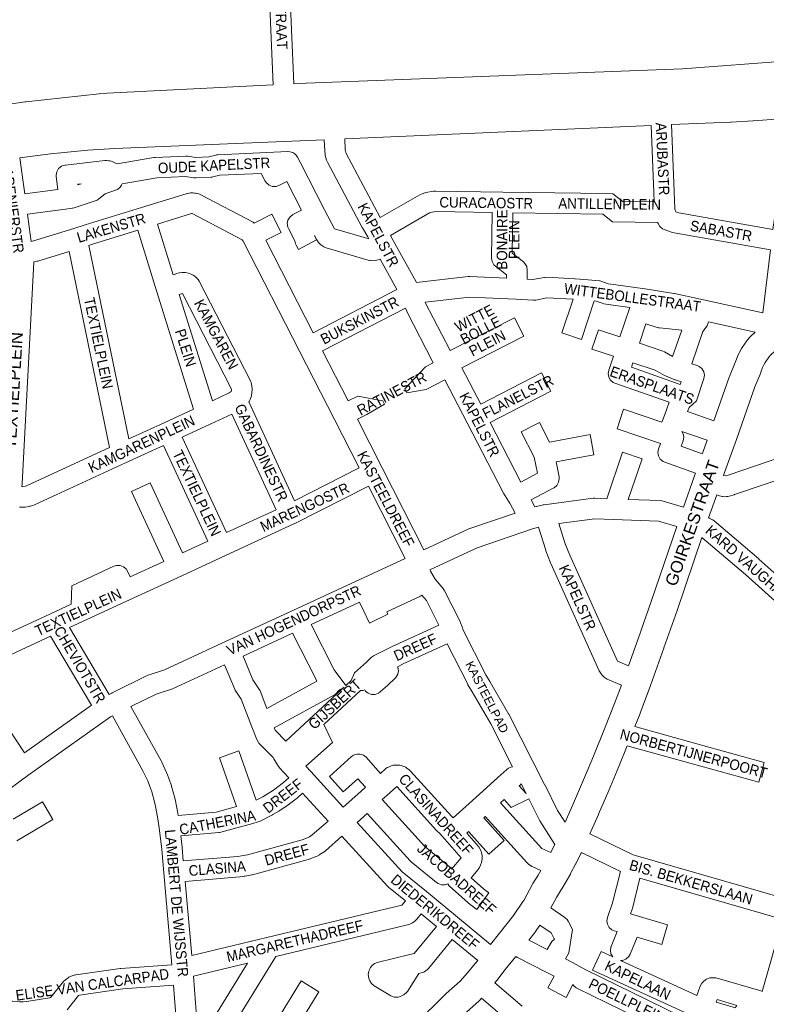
# Model space of a CAD drawing. Header units: metres. Extents: x 123817 to 142006, y 393105 to 406084.
# Tile 90 of 138: x 133290 to 133835, y 398010 to 398729. Entities that reach past the tile are written whole.
import ezdxf
from ezdxf.enums import TextEntityAlignment as Align

# ---------------------------------------------------------------- set-up
doc = ezdxf.new("R2010")
doc.units = ezdxf.units.M
doc.header["$MEASUREMENT"] = 0
doc.styles.add('Style-Arial', font='arial.ttf')
doc.styles.add('Style-arial_old', font='arial_old.shx')

msp = doc.modelspace()

# ---------------------------------------------------------------- linework, layer by layer
at = {"color": 9, "linetype": 'Continuous', "lineweight": 0, "flags": 128}
for points in [[(133490.41, 398682.36), (133486.09, 398784.27), (133578.45, 398801.88), (133578.45, 398801.88), (133611.46, 398808.18), (133645.45, 398814.66), (133675.25, 398820.34), (133675.25, 398820.34), (133716.7, 398828.25), (133819.32, 398847.81), (133819.32, 398847.81), (133845.09, 398852.73), (133851.84, 398699)], [(133470.83, 398790.11), (133475.43, 398681.6)], [(133846.08, 398656.81), (133848.34, 398631.18), (133846.01, 398615.37), (133840.19, 398575.96), (133771.47, 398588.06), (133770.62, 398588.36), (133770.61, 398588.36), (133770.61, 398588.36), (133769.42, 398588.79), (133768.77, 398590.75), (133768.7, 398590.99), (133768.19, 398603.63), (133766.25, 398652.49)], [(133751.26, 398651.85), (133753.2, 398603.03), (133753.2, 398603.03), (133753.2, 398603.03), (133753.48, 398596.02), (133730.59, 398596.34), (133723.41, 398602.05), (133718.91, 398602.11), (133643.03, 398603.2), (133593.9, 398603.99), (133592.48, 398603.88), (133586.81, 398602.88), (133586.8, 398602.88), (133585.48, 398602.52), (133583.57, 398601.81), (133582.44, 398601.28), (133582.44, 398601.27), (133553.58, 398584.6), (133553.53, 398584.69), (133528.61, 398631.36), (133528.08, 398633.27), (133527.99, 398634.13), (133527.66, 398642.1)], [(133512.68, 398641.46), (133513.02, 398633.3), (133513.05, 398632.87), (133513.22, 398631.14), (133513.46, 398629.87), (133514.39, 398626.53), (133514.56, 398625.98), (133514.99, 398625.02), (133540.38, 398577.48), (133540.54, 398577.18), (133544.41, 398570.67), (133545.33, 398569), (133520.08, 398576.35), (133512.91, 398590.3), (133495.33, 398624.51), (133493.14, 398628.77), (133492.22, 398630.16), (133490.22, 398631.83), (133487.77, 398632.72), (133486.11, 398632.83), (133470.66, 398632.07), (133435.02, 398630.48), (133434.06, 398630.38), (133433.6, 398630.28), (133428.45, 398629.04), (133418.94, 398628.57), (133412.99, 398629.5), (133411.5, 398629.58), (133389.19, 398628.57), (133388.25, 398628.47), (133361.5, 398623.81), (133359.87, 398624.72), (133358.82, 398625.2), (133357.37, 398625.73), (133356.09, 398626.08), (133355.12, 398626.19), (133353.58, 398626.25), (133352.42, 398626.22), (133323.64, 398623.02), (133323.73, 398622.95), (133323.17, 398622.95), (133320.72, 398622.06), (133318.72, 398620.38), (133317.42, 398618.13), (133316.97, 398615.56), (133317.01, 398614.74), (133318.07, 398605.22), (133294.04, 398601.96)], [(133298.77, 398567.17), (133299.57, 398567.32), (133329.78, 398576.65), (133329.78, 398576.65), (133329.78, 398576.65), (133338.2, 398579.25), (133379.22, 398591.92), (133411.88, 398602.01), (133412.79, 398602.23), (133412.95, 398602.25), (133415.1, 398602.58), (133416.8, 398602.65), (133418.02, 398602.56), (133418.77, 398602.47), (133419.5, 398602.3), (133421.01, 398601.88), (133422.04, 398601.44), (133422.47, 398601.3), (133460.72, 398581.22), (133460.98, 398581.08), (133461.6, 398580.63), (133474.34, 398587.06), (133481.1, 398573.67), (133469.98, 398568.06), (133504.59, 398500.55), (133565.72, 398532.01), (133553.47, 398554.23), (133552.97, 398554.01), (133551.11, 398553.42), (133550.14, 398553.18), (133548.21, 398553.1), (133546.26, 398553.26), (133545.59, 398553.35), (133544.8, 398553.53), (133514.08, 398562.47), (133512.43, 398563.18), (133511.68, 398563.68), (133510.23, 398564.76), (133508.99, 398565.94), (133508.59, 398566.45), (133507.81, 398567.56), (133507.29, 398568.44), (133505.63, 398571.65), (133505.84, 398570.74), (133507.06, 398568.45), (133493.84, 398561.38), (133492.13, 398564.57), (133491.7, 398565.54), (133491.43, 398566.45), (133491.15, 398567.7), (133486.49, 398576.76), (133486.11, 398577.62), (133485.66, 398580.19), (133486.11, 398582.75), (133487.42, 398585.01), (133489.41, 398586.68), (133489.84, 398586.84), (133489.75, 398586.86), (133496.14, 398590.13), (133485.41, 398611), (133479.59, 398608.04), (133477.49, 398607.33), (133474.88, 398607.33), (133472.44, 398608.23), (133470.44, 398609.9), (133469.54, 398611.24), (133466.59, 398616.87), (133436.41, 398615.53), (133431.28, 398614.29), (133430.83, 398614.2), (133429.89, 398614.09), (133418.91, 398613.55), (133417.38, 398613.63), (133411.43, 398614.56), (133390.35, 398613.61), (133365.15, 398609.22), (133364.7, 398608.33), (133363.76, 398606.92), (133361.77, 398605.25), (133360.34, 398604.61), (133352.59, 398602.09), (133348.11, 398598.24), (133346.98, 398597.43), (133345.51, 398596.78), (133329.95, 398591.81), (133328.97, 398591.57), (133328.68, 398591.53), (133327.34, 398591.34), (133327.34, 398591.34), (133327.34, 398591.34), (133296.06, 398587.1)], [(133332.8, 398608.47), (133332.75, 398608.94), (133335.07, 398609.2), (133332.8, 398608.47)], [(133490.96, 398377.82), (133457.57, 398449.96), (133457.84, 398450.4), (133458.5, 398451.77), (133458.53, 398451.84), (133459.46, 398454.49), (133459.87, 398456.58), (133460.02, 398459.38), (133460.03, 398459.77), (133459.83, 398461.49), (133459.19, 398464.22), (133458.94, 398465.07), (133458.56, 398465.93), (133421.44, 398538.11), (133420.51, 398539.5), (133419.8, 398540.24), (133418.17, 398541.73), (133416.88, 398542.66), (133416.5, 398542.87), (133415.51, 398543.37), (133413.6, 398544.02), (133411.43, 398544.45), (133411.27, 398544.48), (133408.89, 398544.52), (133406.94, 398544.23), (133406.72, 398544.2), (133405.77, 398543.97), (133402.32, 398542.88), (133390.83, 398579.81), (133415.78, 398587.51), (133416.3, 398587.59), (133452.74, 398568.47), (133453.41, 398567.49), (133494.67, 398487.02), (133520.2, 398437.2), (133538.28, 398401.73), (133490.96, 398377.82)], [(133579.95, 398537.21), (133579.69, 398537.74), (133563.03, 398567.96), (133563.03, 398567.96), (133563.03, 398567.96), (133561.04, 398571.58), (133589.4, 398587.97), (133590.08, 398588.23), (133594.37, 398588.98), (133635.3, 398588.32), (133634.78, 398555.11), (133634.8, 398555.13), (133634.78, 398555), (133635.23, 398552.43), (133636.54, 398550.18), (133637.67, 398549.08), (133645.81, 398542.74), (133645.74, 398540.37), (133618.98, 398541.52), (133617.82, 398541.48), (133579.95, 398537.21)], [(133832.92, 398515.11), (133789.62, 398524.51), (133768.42, 398529.17), (133768.11, 398529.24), (133767.98, 398529.26), (133746.92, 398532.57), (133746.91, 398532.57), (133746.75, 398532.6), (133723.98, 398535.66), (133720.05, 398536.33), (133715.46, 398538.01), (133714.2, 398538.35), (133713.54, 398538.43), (133705.26, 398539.15), (133705.26, 398539.15), (133705.25, 398539.15), (133695.77, 398539.97), (133695.53, 398539.99), (133675.09, 398541.08), (133673.38, 398540.98), (133673.18, 398540.94), (133665.06, 398539.28), (133660.72, 398539.56), (133660.93, 398546.08), (133660.93, 398546.31), (133660.48, 398548.88), (133659.17, 398551.13), (133658.04, 398552.23), (133649.84, 398558.62), (133650.3, 398588.09), (133716.09, 398587.15), (133723.24, 398581.44), (133756.19, 398580.99), (133756.31, 398580.62), (133756.39, 398580.4), (133757.69, 398578.14), (133759.69, 398576.47), (133760.92, 398575.9), (133765.57, 398574.24), (133767.02, 398573.72), (133768.24, 398573.4), (133768.24, 398573.4), (133838.6, 398561.01), (133832.92, 398515.11)], [(133369.94, 398423.02), (133340.72, 398564.33), (133342.62, 398564.92), (133342.62, 398564.92), (133342.62, 398564.92), (133376.5, 398575.38), (133390.24, 398531.24), (133417.23, 398444.57), (133395.78, 398434.79), (133369.94, 398423.02)], [(133300.65, 398552.25), (133302.79, 398552.67), (133303.6, 398552.87), (133326.32, 398559.88), (133355.95, 398416.62), (133295.24, 398388.65), (133294.56, 398388.41), (133292.58, 398388.09), (133291.87, 398388.13)], [(133430.97, 398450.87), (133406.78, 398528.56), (133409.11, 398529.29), (133444.8, 398459.89), (133444.98, 398459.1), (133444.95, 398458.45), (133444.68, 398457.67), (133444.04, 398457.01), (133443.29, 398456.55), (133430.97, 398450.87)], [(133783.66, 398397.95), (133761.24, 398406), (133760.03, 398406.56), (133758.03, 398408.24), (133756.73, 398410.49), (133756.28, 398413.06), (133756.72, 398415.6), (133756.72, 398415.59), (133758.16, 398419.61), (133726.44, 398430.37), (133731.26, 398444.57), (133759.23, 398435.09), (133761.27, 398440.79), (133761.27, 398440.79), (133764.5, 398449.77), (133724.96, 398463.65), (133723.69, 398464.23), (133721.7, 398465.91), (133720.39, 398468.16), (133719.94, 398470.73), (133720.37, 398473.14), (133720.34, 398473.13), (133723.78, 398483.32), (133708.15, 398488.52), (133712.89, 398502.75), (133728.57, 398497.53), (133735.71, 398518.83), (133735.75, 398518.94), (133721.85, 398520.81), (133721.59, 398520.85), (133716.85, 398521.66), (133716.81, 398521.67), (133715.55, 398522.01), (133711.26, 398523.57), (133709.84, 398523.7), (133700.44, 398495.67), (133686.22, 398500.45), (133694.47, 398525.02), (133675.25, 398526.05), (133667.08, 398524.38), (133666.88, 398524.34), (133665.09, 398524.24), (133652.59, 398525.07), (133618.92, 398526.51), (133586.37, 398522.84), (133586.47, 398522.62), (133604.64, 398487.46), (133651.56, 398511.38), (133658.38, 398498.02), (133613.13, 398474.95), (133626.89, 398448.26), (133671.29, 398471.25), (133678.18, 398457.93), (133633.76, 398434.93), (133656.17, 398391.47), (133668.32, 398397.85), (133665.95, 398409.66), (133656.44, 398428.1), (133669.78, 398434.97), (133677.2, 398420.56), (133706.86, 398426.09), (133709.61, 398411.35), (133681.95, 398406.19), (133684.13, 398395.3), (133684.28, 398393.82), (133683.83, 398391.26), (133682.53, 398389), (133680.53, 398387.33), (133680.27, 398387.18), (133663.78, 398378.53), (133666.5, 398373.33), (133667.29, 398373.54), (133667.62, 398373.62), (133672.63, 398374.73), (133672.95, 398374.79), (133673.26, 398374.84), (133708.96, 398379.58), (133710.22, 398379.64), (133718.95, 398379.32), (133730.51, 398413.19), (133744.7, 398408.34), (133734.6, 398378.75), (133758.22, 398377.88), (133759.24, 398377.77), (133760.1, 398377.57), (133774.91, 398373.13)], [(133585.47, 398341.98), (133618.34, 398357.2), (133619.06, 398357.49), (133651.96, 398368.78), (133648.23, 398375.92), (133647.17, 398377.58), (133643.54, 398383.3), (133643.2, 398383.89), (133617, 398434.71), (133617, 398434.71), (133617, 398434.71), (133600.8, 398466.13), (133587.08, 398459.12), (133573.07, 398456.58), (133571.53, 398459.57), (133586.58, 398475.71), (133592.31, 398478.64), (133573.05, 398515.93), (133572.86, 398516.31), (133571.95, 398518.34), (133511.44, 398487.2), (133530.14, 398450.69), (133537.22, 398454.3), (133555.53, 398450.66), (133556.73, 398448.32), (133543.81, 398440.82), (133536.97, 398437.33), (133555.06, 398401.84), (133555.06, 398401.83), (133555.06, 398401.83), (133585.47, 398341.98)], [(133767.04, 398483.21), (133773.64, 398502.46), (133757.42, 398504.03), (133756.84, 398504.11), (133755.84, 398504.36), (133747.58, 398507.03), (133742.8, 398492.78), (133759.78, 398487.08), (133761.01, 398486.54), (133767.04, 398483.21)], [(133797.17, 398436.28), (133777.96, 398442.88), (133779.06, 398445.93), (133784.48, 398450.83), (133789.85, 398467.11), (133790.22, 398469.46), (133789.77, 398472.02), (133788.47, 398474.28), (133786.47, 398475.95), (133785.05, 398476.59), (133781.07, 398477.89), (133789.16, 398501.48), (133792.37, 398505.63), (133793.2, 398508.38), (133827.2, 398501.01)], [(133772.64, 398462.81), (133736.92, 398475.35), (133738.01, 398478.56), (133754.36, 398473.08), (133761.17, 398469.32), (133761.93, 398468.96), (133768.65, 398466.19), (133768.91, 398466.11), (133769.18, 398466), (133773.25, 398464.66), (133772.64, 398462.81)], [(133441.18, 398354.5), (133408.87, 398424.27), (133429.46, 398433.66), (133429.49, 398433.67), (133429.49, 398433.67), (133445.23, 398440.93), (133477.46, 398371.28), (133441.18, 398354.5)], [(133788.64, 398412.1), (133773.37, 398417.58), (133774.83, 398421.66), (133775.28, 398424.19), (133774.82, 398426.76), (133773.86, 398428.43), (133792.18, 398422.14)], [(133290.12, 398373.2), (133292.58, 398373.07), (133294.21, 398373.15), (133297.64, 398373.72), (133297.72, 398373.73), (133298.89, 398374.04), (133300.53, 398374.61), (133301.19, 398374.88), (133367.62, 398405.48), (133395.22, 398418.05), (133427.56, 398348.21), (133409.22, 398339.76), (133385.55, 398390.85), (133371.94, 398384.55), (133395.59, 398333.48), (133370.99, 398322.14), (133369.07, 398326.29), (133368.01, 398327.97), (133366.01, 398329.65), (133363.57, 398330.54), (133360.96, 398330.54), (133359.12, 398329.97), (133328.27, 398315.75), (133327.97, 398302.32), (133312.69, 398295.28), (133270.81, 398276.01)], [(133848.93, 398410.63), (133807.61, 398396.52), (133805.44, 398395.9), (133804.29, 398396.31)], [(133857.11, 398397.57), (133812.27, 398382.26), (133811.9, 398382.15), (133808.21, 398381.1), (133807.46, 398380.93), (133806.36, 398380.81), (133805.15, 398380.78), (133803.65, 398380.89), (133803.33, 398380.96), (133802.14, 398381.22), (133801.27, 398381.47), (133799.3, 398382.16)], [(133355.59, 398236.33), (133326.54, 398285.15), (133370.45, 398305.38), (133408.69, 398323), (133408.69, 398323), (133408.69, 398323), (133440.66, 398337.73), (133440.67, 398337.74), (133440.67, 398337.74), (133490.57, 398360.82), (133490.76, 398360.92), (133490.8, 398360.93), (133545.08, 398388.36), (133571.85, 398335.67), (133538.75, 398320.34), (133489.71, 398297.64), (133440.61, 398274.96), (133440.6, 398274.95), (133440.59, 398274.95), (133396.04, 398254.25), (133384.94, 398250.74), (133383.88, 398250.32), (133357.7, 398237.4), (133357.63, 398237.36), (133357.62, 398237.36), (133355.59, 398236.33)], [(133734.79, 398257.26), (133726.72, 398260.65), (133691.87, 398338.09), (133688.61, 398346.38), (133684.04, 398361.14), (133710.3, 398364.63), (133723.97, 398364.13), (133723.97, 398364.13), (133723.97, 398364.13), (133756.71, 398362.93), (133770, 398358.94)], [(133793.35, 398365.29), (133793.51, 398365.23), (133794.24, 398364.93), (133795.77, 398364.2), (133796.3, 398363.92), (133797.42, 398363.13), (133829.96, 398335.35), (133830.09, 398335.23), (133856.38, 398311.69)], [(133729.62, 398243.16), (133719.36, 398247.48), (133718.52, 398247.9), (133717.8, 398248.37), (133717.02, 398248.95), (133715.74, 398250.15), (133715.4, 398250.58), (133714.27, 398252.15), (133713.51, 398253.47), (133678.12, 398332.09), (133677.98, 398332.43), (133674.55, 398341.15), (133674.48, 398341.33), (133674.36, 398341.68), (133669.15, 398358.5), (133664.84, 398357.34), (133624.29, 398343.42), (133589.73, 398327.42), (133590.18, 398326.35), (133593.61, 398320.57), (133599.28, 398314.06), (133599.36, 398313.96), (133600.32, 398312.51), (133611.87, 398289.51), (133612.22, 398288.71), (133612.22, 398288.7), (133613.29, 398285.77), (133613.29, 398285.77), (133614.17, 398283.34), (133630.7, 398250.69), (133633.62, 398245.67), (133647.27, 398222.22), (133647.47, 398221.85), (133673.85, 398170.04), (133673.87, 398169.99), (133683.05, 398151.63), (133688.47, 398143.02)], [(133788.44, 398351.07), (133820.15, 398324), (133846.57, 398300.35)], [(133532.39, 398246.45), (133534.78, 398252.07), (133543.4, 398260.02), (133543.4, 398260.02), (133543.4, 398260.02), (133546.93, 398263.29), (133548.27, 398264.27), (133548.65, 398264.48), (133564.17, 398272.28), (133564.43, 398272.4), (133596.37, 398286.95), (133587.34, 398304.93), (133583.97, 398308.8), (133583.6, 398308.49), (133583, 398308.18), (133558.37, 398296.75), (133559.2, 398295.02), (133545.71, 398288.48), (133541.54, 398297.07), (133538.36, 398303.63), (133503.08, 398287.31), (133519.9, 398254.39), (133528.45, 398242.82)], [(133470.78, 398225.96), (133507.27, 398245.99), (133506.7, 398247.26), (133489.46, 398281), (133453.44, 398264.36), (133460.59, 398247.08), (133465, 398240.51), (133465.78, 398239.01), (133470.78, 398225.96)], [(133234.48, 398157.47), (133253.53, 398164.44), (133256.59, 398166.68), (133256.6, 398166.69), (133256.6, 398166.69), (133281.63, 398184.94), (133270.06, 398202.43), (133282.57, 398210.71), (133293.82, 398193.71), (133342.76, 398228.57), (133312.83, 398278.84), (133276.71, 398262.21), (133275.94, 398261.91), (133273.34, 398261.05), (133272.28, 398260.78), (133271.61, 398260.69), (133268.47, 398260.42), (133267.05, 398260.43), (133265.48, 398260.6), (133264.96, 398260.67), (133264.14, 398260.86), (133259.84, 398262.13)], [(133512.3, 398214.29), (133518.59, 398201.33), (133499.26, 398183.94), (133502.9, 398179.95), (133502.91, 398179.94), (133502.91, 398179.94), (133526.57, 398153.93), (133539.37, 398165.56), (133542.72, 398168.61), (133537.14, 398174.81), (133526.58, 398165.31), (133516.55, 398176.46), (133532.67, 398190.97), (133533.94, 398191.89), (133536.39, 398192.78), (133538.99, 398192.78), (133541.44, 398191.89), (133543.26, 398190.42), (133553.82, 398178.7), (133557.4, 398181.95), (133558.7, 398182.9), (133559.57, 398183.33), (133561.51, 398184.13), (133563.08, 398184.6), (133564.07, 398184.7), (133566.16, 398184.79), (133567.78, 398184.68), (133568.77, 398184.44), (133570.76, 398183.8), (133572.23, 398183.15), (133573.08, 398182.58), (133574.74, 398181.3), (133575.7, 398180.4), (133605.48, 398147.41), (133606.83, 398146.21), (133613.55, 398152.28), (133625.79, 398163.33), (133625.79, 398163.33), (133625.79, 398163.33), (133639.48, 398175.68), (133645.96, 398181.53), (133647.24, 398182.46), (133649.68, 398183.35), (133650.24, 398183.35), (133634.2, 398214.86), (133620.65, 398238.13), (133620.65, 398238.13), (133620.65, 398238.13), (133617.62, 398243.33), (133617.41, 398243.72), (133602.47, 398273.25), (133570.78, 398258.81), (133566.18, 398256.5), (133566.35, 398256.21), (133566.8, 398253.64), (133566.35, 398251.08), (133565.05, 398248.82), (133564.39, 398248.13), (133558.99, 398243.14), (133553.58, 398238.15), (133552.25, 398237.17), (133549.8, 398236.28), (133547.19, 398236.28), (133544.75, 398237.17), (133542.75, 398238.84), (133542.32, 398239.59), (133541.17, 398239.17), (133539.24, 398239.17)], [(133405.89, 398147.98), (133433.72, 398150.29), (133448.71, 398154.43), (133436.14, 398190.1), (133450.29, 398195.09), (133462.95, 398159.14), (133467.73, 398161.6), (133471.7, 398163.96), (133475.58, 398166.48), (133483.01, 398171.95), (133486.76, 398175.38), (133483.08, 398179.41), (133483.08, 398179.41), (133483.08, 398179.41), (133480.08, 398182.69), (133479.88, 398182.93), (133479.25, 398183.8), (133475.81, 398189.35), (133475.81, 398189.35), (133475.81, 398189.35), (133475.31, 398190.17), (133465, 398200.79), (133464.64, 398201.2), (133463.38, 398203.33), (133459.85, 398212.56), (133459.85, 398212.56), (133452.07, 398232.85), (133447.72, 398239.34), (133447.02, 398240.65), (133439.82, 398258.05), (133401.92, 398240.44), (133401.02, 398240.09), (133390, 398236.61), (133371.41, 398227.44), (133393.55, 398187.73), (133393.79, 398187.26), (133397.53, 398179.29), (133397.71, 398178.86), (133399.41, 398174.56), (133399.48, 398174.37), (133399.52, 398174.25), (133401.03, 398169.89), (133401.18, 398169.42), (133403.62, 398160.51), (133403.76, 398159.87), (133405.66, 398149.5), (133405.69, 398149.3), (133405.89, 398147.98)], [(133527.29, 398241.74), (133526.35, 398240.95), (133525.84, 398240.69), (133523.71, 398239.66), (133520.58, 398236.19), (133476.2, 398211.82), (133476.84, 398210.13), (133484.5, 398202.24)], [(133401.42, 398038.83), (133395.46, 398105.94), (133395.46, 398105.95), (133395.46, 398105.96), (133393.99, 398123.11), (133392.12, 398138.91), (133390.88, 398146.91), (133389.07, 398156.86), (133386.77, 398165.22), (133385.4, 398169.21), (133383.85, 398173.13), (133380.32, 398180.65), (133357.98, 398220.72), (133356.63, 398220.03), (133296.23, 398177.02), (133271.89, 398159.27)], [(133739.46, 398212.92), (133784.6, 398200.27), (133833.99, 398186.65), (133830.01, 398172.19), (133780.6, 398185.81), (133780.57, 398185.82), (133733.89, 398198.9)], [(133605.65, 398108.77), (133612.53, 398117.05), (133600.65, 398130.68), (133596.81, 398135.05), (133595.2, 398136.48), (133594.62, 398137.05), (133565.63, 398169.17), (133558.34, 398162.54), (133558.34, 398162.54), (133558.34, 398162.54), (133555.01, 398159.51)], [(133660.04, 398164.09), (133655.09, 398169.57), (133656.01, 398170.4), (133656.55, 398170.96), (133660.04, 398164.09)], [(133409.76, 398114.7), (133408.92, 398124.51), (133408.9, 398124.75), (133407.91, 398133.09), (133435.67, 398135.4), (133436.35, 398135.48), (133437.05, 398135.64), (133460.45, 398142.12), (133460.45, 398142.12), (133460.45, 398142.12), (133464.49, 398143.24), (133465.92, 398143.8), (133474.8, 398148.37), (133475.12, 398148.54), (133475.19, 398148.59), (133479.49, 398151.14), (133479.74, 398151.3), (133483.93, 398154.02), (133484.3, 398154.27), (133492.23, 398160.11), (133492.83, 398160.61), (133496.87, 398164.29), (133515.42, 398143.89), (133503.96, 398133.68), (133501.9, 398132.33), (133500.46, 398131.58), (133496.63, 398130.15), (133456.56, 398119.23), (133452.23, 398118.35), (133449.55, 398118.03), (133409.76, 398114.7)], [(133678.07, 398120.89), (133671.58, 398123.84), (133671.52, 398123.87), (133671.47, 398123.92), (133641.41, 398157.22), (133643.96, 398159.52), (133649.21, 398153.71), (133662.03, 398160.14), (133669.8, 398144.59), (133670.16, 398143.95), (133681, 398126.75)], [(133285.52, 398145.28), (133306.94, 398157.92), (133314.57, 398145), (133288.28, 398129.48)], [(133634.01, 398053.77), (133609.94, 398073.67), (133609.93, 398073.67), (133609.93, 398073.68), (133587.23, 398092.36), (133587.22, 398092.37), (133587.21, 398092.38), (133569.45, 398106.88), (133536.67, 398142.84), (133543.91, 398149.42)], [(133670.79, 398107.72), (133665.03, 398110.34), (133664.38, 398110.67), (133664.34, 398110.7), (133663.28, 398111.32), (133662.05, 398112.22), (133661.13, 398113.04), (133660.59, 398113.59), (133630.28, 398147.17), (133629.17, 398146.17), (133644.06, 398129.67), (133632.93, 398119.62), (133618.04, 398136.12), (133616.79, 398134.99), (133625.34, 398125.18), (133625.43, 398125.07), (133626.68, 398122.95), (133627.44, 398120.98), (133627.49, 398120.85), (133627.94, 398118.38), (133627.97, 398116.27), (133627.97, 398116.17), (133627.55, 398113.67), (133626.84, 398111.68), (133626.82, 398111.61), (133625.94, 398109.91), (133625.34, 398109.04), (133624.94, 398108.51), (133619.83, 398102.37), (133629.03, 398094.23), (133632.91, 398091.36), (133623.99, 398079.3), (133619.84, 398082.37), (133619.34, 398082.78), (133604.44, 398095.95), (133603.66, 398096.75), (133602.91, 398098.06)], [(133415.88, 398045.65), (133411.07, 398099.75), (133450.93, 398103.09), (133451.19, 398103.12), (133454.31, 398103.49), (133454.73, 398103.55), (133454.92, 398103.59), (133459.79, 398104.58), (133460.27, 398104.69), (133500.91, 398115.77), (133501.57, 398115.98), (133506.15, 398117.7), (133506.99, 398118.07), (133509.16, 398119.21), (133509.44, 398119.36), (133509.79, 398119.57), (133512.63, 398121.43), (133513.52, 398122.11), (133525.52, 398132.8), (133558.74, 398096.36), (133559.54, 398095.61), (133571.9, 398085.51), (133569.41, 398082.48), (133470.8, 398058.87), (133470.8, 398058.87), (133470.79, 398058.86), (133415.88, 398045.65)], [(133848.91, 398087.19), (133739.9, 398118.61), (133738.11, 398119.13), (133706.61, 398134.58)], [(133783.99, 398000.34), (133708.53, 398034.88), (133714.77, 398048.52), (133723.33, 398044.6), (133722.04, 398046.83), (133721.59, 398049.4), (133722.04, 398051.96), (133722.14, 398052.22), (133726.58, 398063.14), (133724.37, 398063.77), (133722.7, 398064.49), (133720.7, 398066.16), (133719.4, 398068.42), (133718.95, 398070.98), (133719.39, 398073.53), (133719.39, 398073.52), (133723.21, 398084.13), (133728.95, 398106.91), (133700.41, 398120.91)], [(133844.46, 398072.86), (133743.2, 398102.05), (133737.67, 398080.1), (133737.45, 398079.39), (133736.22, 398075.97), (133738.74, 398075.24), (133738.74, 398075.24), (133738.74, 398075.24), (133763.31, 398068.16), (133759.15, 398053.75), (133741.07, 398058.96), (133736.03, 398046.57), (133734.83, 398044.58), (133732.84, 398042.9), (133730.39, 398042.01), (133728.99, 398042.01), (133784.61, 398016.56)], [(133678.19, 398080.47), (133688.43, 398073.41), (133689.92, 398072.06), (133690.87, 398070.63), (133693.91, 398064.62), (133691.24, 398047.56), (133688.87, 398043.21), (133694.02, 398040.62), (133703.62, 398035.24), (133772.39, 398001.69)], [(133624.69, 398042.01), (133606.17, 398057.32), (133588.72, 398036.15), (133588.67, 398036.1), (133587.86, 398035.27), (133587.37, 398034.84), (133586.19, 398034), (133585.31, 398033.56), (133584.71, 398033.32), (133583.55, 398032.94), (133581.61, 398032.49), (133573.37, 398019.44), (133572.77, 398018.62), (133570.78, 398016.95), (133570.06, 398016.58), (133568.36, 398015.83), (133566.63, 398015.3), (133564.93, 398015.2), (133564.74, 398015.21), (133563.83, 398015.31), (133561.38, 398016.2), (133561.32, 398016.24), (133549.05, 398023.48), (133547.11, 398025.12), (133545.88, 398027.2), (133545.19, 398028.95), (133545.12, 398029.12), (133544.67, 398031.69), (133545.12, 398034.25), (133545.73, 398035.3), (133545.6, 398035.31), (133546.51, 398036.96), (133547.33, 398038.16), (133549.33, 398039.83), (133551.32, 398040.63), (133575.15, 398046.38), (133575.19, 398046.39), (133575.2, 398046.39), (133578.32, 398047.13), (133594.6, 398066.86), (133583.5, 398076), (133580.33, 398072.14), (133580.27, 398072.08), (133578.79, 398070.73), (133577.01, 398069.5), (133576.5, 398069.18), (133575.16, 398068.57), (133574.13, 398068.22), (133573.47, 398068.03), (133477.31, 398045), (133431.37, 397970.11)], [(133670.19, 398067.77), (133678.35, 398062.14), (133680.53, 398057.84), (133680.75, 398057.51), (133678.9, 398055.96), (133678.06, 398054.72), (133675.47, 398049.96), (133661.99, 398056.76)], [(133784.61, 398016.56), (133787.03, 398023.27), (133787.03, 398023.29), (133788.34, 398025.54), (133789.53, 398026.68), (133791, 398027.8), (133791.8, 398028.34), (133794.24, 398029.23), (133795.34, 398029.34), (133797.18, 398029.39), (133798.69, 398029.28), (133799.49, 398029.09), (133831.49, 398019.73), (133832.44, 398019.33), (133846.89, 398069.67)], [(133762.91, 397989.63), (133697.04, 398021.75), (133696.58, 398022), (133694.59, 398023.67), (133694.14, 398024.45), (133689.21, 398015.06), (133675.93, 398022.04), (133680.46, 398030.65), (133675.21, 398033.3), (133675.21, 398033.3), (133675.21, 398033.3), (133653.81, 398044.08), (133653.43, 398044.29), (133653.43, 398044.29), (133652.49, 398044.83)], [(133420.95, 397981.82), (133417.2, 398030.54), (133456.67, 398040.04), (133420.95, 397981.82)], [(133406.76, 397970.77), (133402.66, 398023.88)], [(133461.2, 397970.61), (133495.85, 398027.08), (133508.63, 398019.24), (133474.56, 397963.7)], [(133637.25, 398025.76), (133657.2, 398008.76)], [(133616.51, 398004.22), (133620.68, 398000.78), (133621.65, 397999.82), (133622.95, 397997.56), (133623.41, 397995), (133623.39, 397994.44), (133619.55, 397943.11), (133656.52, 397927.16), (133663.34, 397941.9), (133664.31, 397943.46), (133664.96, 397944.27), (133639.07, 397955.76), (133632.67, 397958.34), (133638.27, 397972.25), (133644.79, 397969.63), (133645.04, 397969.53), (133672.08, 397957.52), (133679.79, 397973.62), (133652.75, 397986.61), (133652.24, 397986.88), (133650.25, 397988.55), (133648.98, 397990.72), (133646, 397998.59), (133627.44, 398014.41)], [(133813.06, 398007.5), (133813.22, 398007.99), (133813.31, 398008.26), (133813.89, 398009.25), (133799.44, 398013.48), (133798.77, 398011.61), (133813.06, 398007.5)]]:
    msp.add_lwpolyline(points, dxfattribs=at)
at = {"color": 1, "linetype": 'Continuous', "lineweight": 0, "flags": 128}
for points in [[(133490.41, 398682.36), (133499.34, 398682.82), (133499.54, 398682.82), (133774.13, 398693.19), (133851.84, 398699)], [(133281.38, 398667.19), (133294.2, 398669.05), (133294.69, 398669.12), (133348.32, 398675.12), (133349.22, 398675.19), (133475.43, 398681.6)], [(133846.08, 398656.81), (133825.87, 398655.25), (133825.62, 398655.23), (133809.67, 398654.28), (133809.4, 398654.27), (133766.25, 398652.49)], [(133527.66, 398642.1), (133678.72, 398648.69), (133751.26, 398651.85)], [(133290.47, 398628.18), (133312.69, 398631.18), (133340.12, 398633.76), (133359.73, 398635.04), (133512.68, 398641.46)]]:
    msp.add_lwpolyline(points, dxfattribs=at)
at = {"color": 40, "linetype": 'Continuous', "lineweight": 0, "flags": 128}
for points in [[(133290.47, 398628.18), (133292.88, 398610.45), (133294.04, 398601.96)], [(133296.06, 398587.1), (133297.31, 398577.88), (133298.77, 398567.17)], [(133300.65, 398552.25), (133300.64, 398552.08), (133292.06, 398390.45), (133292.04, 398390.16), (133291.87, 398388.13)], [(133827.2, 398501.01), (133824.37, 398498.32), (133823.66, 398497.57), (133821.78, 398495.37), (133821.72, 398495.3), (133821.15, 398494.55), (133817.86, 398489.79), (133817.32, 398488.9), (133815.93, 398486.36), (133815.62, 398485.74), (133814.41, 398483.11), (133814.1, 398482.36), (133814.09, 398482.35), (133812.78, 398478.75), (133808.53, 398468.46), (133808.37, 398468.05), (133808.34, 398467.96), (133797.17, 398436.28)], [(133804.29, 398396.31), (133804.99, 398398.32), (133813.57, 398422.64), (133813.57, 398422.64), (133813.57, 398422.64), (133827.11, 398461.06), (133831.35, 398471.3), (133831.51, 398471.71), (133831.51, 398471.71), (133832.75, 398475.13), (133833.64, 398477.07), (133834.62, 398478.86), (133837.32, 398482.76), (133838.52, 398484.18), (133841.84, 398487.33), (133845.56, 398490), (133847.28, 398490.97), (133850.08, 398492.28), (133852.1, 398493.03), (133854.05, 398493.61), (133857.3, 398494.21)], [(133792.18, 398422.14), (133789.27, 398413.87), (133788.64, 398412.1)], [(133783.66, 398397.95), (133782.93, 398395.89), (133782.93, 398395.89), (133774.91, 398373.13)], [(133799.3, 398382.16), (133793.35, 398365.29)], [(133770, 398358.94), (133751.37, 398304.19), (133741.83, 398276.92), (133734.79, 398257.26)], [(133788.44, 398351.07), (133770.29, 398297.71), (133770.26, 398297.63), (133760.69, 398270.28), (133760.67, 398270.21), (133750.91, 398242.93), (133750.89, 398242.88), (133750.85, 398242.77), (133743.27, 398222.64), (133743.22, 398222.53), (133739.46, 398212.92)], [(133729.62, 398243.16), (133724.57, 398229.76), (133717.75, 398212.31), (133709.26, 398191.35), (133702.01, 398174.05), (133694.58, 398156.82), (133688.47, 398143.02)], [(133733.89, 398198.9), (133727.77, 398183.79), (133727.73, 398183.68), (133720.44, 398166.28), (133720.4, 398166.18), (133712.93, 398148.86), (133712.89, 398148.76), (133706.61, 398134.58)], [(133681, 398126.75), (133678.45, 398121.61), (133678.07, 398120.89)], [(133700.41, 398120.91), (133700.22, 398120.5), (133700.18, 398120.45), (133700.11, 398120.26), (133696.31, 398112.61), (133696.19, 398112.37), (133692.51, 398105.43), (133692.43, 398105.31), (133692.36, 398105.14), (133686.16, 398094.31), (133685.99, 398094.03), (133682.25, 398087.97), (133678.19, 398080.47)], [(133670.79, 398107.72), (133668.88, 398104.39), (133665.08, 398098.23), (133664.8, 398097.75), (133658.36, 398085.86), (133657.97, 398085.29), (133650.74, 398074.78), (133640.67, 398062.04), (133634.01, 398053.77)], [(133670.19, 398067.77), (133667.03, 398063.18), (133666.64, 398062.64), (133661.99, 398056.76)], [(133652.49, 398044.83), (133644.85, 398035.34), (133638.59, 398027.32), (133638.37, 398027.05), (133638.27, 398026.94), (133637.25, 398025.76)], [(133510.16, 397906.98), (133513.92, 397912.26), (133514.11, 397912.53), (133532.88, 397937.14), (133533.07, 397937.39), (133583.3, 397999.13), (133583.39, 397999.24), (133583.72, 397999.62), (133589.79, 398006.15), (133590.13, 398006.51), (133596.31, 398012.54), (133596.31, 398012.54), (133596.31, 398012.54), (133601.42, 398017.54), (133601.71, 398017.81), (133611.81, 398026.92), (133617.17, 398033.11), (133617.17, 398033.11), (133617.17, 398033.11), (133622.98, 398039.83), (133624.69, 398042.01)], [(133627.44, 398014.41), (133626.53, 398013.37), (133625.67, 398012.48), (133616.51, 398004.22)]]:
    msp.add_lwpolyline(points, dxfattribs=at)
at = {"color": 111, "linetype": 'Continuous', "lineweight": 0, "flags": 128}
for points in [[(133532.39, 398246.45), (133528.45, 398242.82)], [(133484.5, 398202.24), (133525.37, 398239.97), (133527.29, 398241.74)], [(133512.3, 398214.29), (133539.24, 398239.17)]]:
    msp.add_lwpolyline(points, dxfattribs=at)
at = {"color": 6, "linetype": 'Continuous', "lineweight": 0, "flags": 128}
for points in [[(133605.65, 398108.77), (133605.23, 398109.49), (133604.24, 398110.47), (133586.17, 398125.28), (133555.01, 398159.51)], [(133602.91, 398098.06), (133600.79, 398097.28), (133598.18, 398097.28), (133595.74, 398098.17), (133594.73, 398098.87), (133576.24, 398114.02), (133575.45, 398114.78), (133543.91, 398149.42)]]:
    msp.add_lwpolyline(points, dxfattribs=at)
at = {"color": 191, "linetype": 'Continuous', "lineweight": 0, "flags": 128}
for points in [[(133274.64, 398011.1), (133280.24, 398011.91), (133280.74, 398011.96), (133284.12, 398012.22), (133285.12, 398012.23), (133290.22, 398011.93), (133292.77, 398011.9), (133295.45, 398012.06), (133312.17, 398014.72), (133312.91, 398015.07), (133313.35, 398015.54), (133322.21, 398026.58), (133322.31, 398026.71), (133323.62, 398027.94), (133325.58, 398029.38), (133326.27, 398029.83), (133327.76, 398030.49), (133330.09, 398031.22), (133331.04, 398031.46), (133331.28, 398031.49), (133363.72, 398036.14), (133364.25, 398036.2), (133401.42, 398038.83)], [(133324.87, 398005.93), (133333.29, 398016.43), (133333.46, 398016.56), (133334.02, 398016.73), (133365.58, 398021.26), (133402.66, 398023.88)]]:
    msp.add_lwpolyline(points, dxfattribs=at)

# ---------------------------------------------------------------- texts
at = {"color": 8, "width": 0.909091}
for s, rotation, style, p in [('WAALSTRAAT', 272.18916, 'Style-Arial', (133480.76, 398740.7)), ('ARUBASTR', 272.52765, 'Style-arial_old', (133759.74, 398627.46)), ('DRAPENIERSTR', 277.74237, 'Style-Arial', (133284.53, 398596.64)), ('OUDE KAPELSTR', 2.81767, 'Style-Arial', (133432.24, 398622.74)), ('CURACAOSTR', 359.22545, 'Style-Arial', (133630.96, 398595.42)), ('ANTILLENPLEIN', 359.23239, 'Style-Arial', (133721.05, 398594.58)), ('KAPELSTR', 297.99999, 'Style-Arial', (133552.17, 398571.96)), ('LAKENSTR', 16.48296, 'Style-Arial', (133357.1, 398577.12)), ('BONAIRE', 89.71929, 'Style-Arial', (133642.49, 398568.56)), ('PLEIN', 89.71929, 'Style-Arial', (133651.3, 398568.52)), ('SABASTR', 349.97346, 'Style-arial_old', (133802.46, 398574.95)), ('WITTEBOLLESTRAAT', 352.33882, 'Style-Arial', (133737.76, 398526.24)), ('BUKSKINSTR', 27.52848, 'Style-Arial', (133538.46, 398509.54)), ('TEXTIELPLEIN', 281.73582, 'Style-Arial', (133347.87, 398492.9)), ('KAMGAREN', 297.95761, 'Style-Arial', (133433.86, 398499.32)), ('WITTE', 27.35424, 'Style-Arial', (133622.29, 398511.1)), ('BOLLE', 27.35424, 'Style-Arial', (133626.85, 398502.29)), ('PLEIN', 287.72829, 'Style-Arial', (133411.45, 398489.51)), ('PLEIN', 27.35424, 'Style-Arial', (133631.69, 398492.92)), ('ERASPLAATS', 340.65474, 'Style-Arial', (133752.05, 398462.09)), ('RATINESTR', 27.80019, 'Style-Arial', (133561.92, 398456.12)), ('FLANELSTR', 26.94168, 'Style-Arial', (133654.05, 398453.76)), ('KAPELSTR', 297.09801, 'Style-Arial', (133626.03, 398433.38)), ('KAMGARENPLEIN', 25.10685, 'Style-Arial', (133379.22, 398419.25)), ('GABARDINESTR', 294.95043, 'Style-Arial', (133466.71, 398412.93)), ('TEXTIELPLEIN', 295.27092, 'Style-Arial', (133419.65, 398383.42)), ('KASTEELDREEF', 297.54135, 'Style-Arial', (133557.6, 398379.09)), ('MARENGOSTR', 24.93522, 'Style-Arial', (133498.4, 398373.1)), ('KARD VAUGHANSTR', 318.8678, 'Style-Arial', (133829.6, 398325.6)), ('KAPELSTR', 293.95845, 'Style-Arial', (133697.57, 398307.07)), ('TEXTIELPLEIN', 24.64308, 'Style-Arial', (133332.99, 398296.38)), ('VAN HOGENDORPSTR', 24.90348, 'Style-Arial', (133490.4, 398290.48)), ('CHEVIOTSTR', 300.41649, 'Style-Arial', (133334.24, 398258.05)), ('DREEF', 24.49243, 'Style-Arial', (133579.14, 398270.86)), ('GIJSBERT', 42.71729, 'Style-Arial', (133520.34, 398229.19)), ('NORBERTIJNERPOORT', 344.83092, 'Style-Arial', (133782.43, 398193.09)), ('CLASINADREEF', 311.77813, 'Style-Arial', (133594.29, 398148.75)), ('LAMBERT DE WIJSSTR', 275.11648, 'Style-Arial', (133404.88, 398083.87)), ('JACOBADREEF', 318.52536, 'Style-Arial', (133609.41, 398101.57)), ('BIS. BEKKERSLAAN', 343.92026, 'Style-Arial', (133780.49, 398099.22)), ('DIEDERIKDREEF', 320.49095, 'Style-Arial', (133593.59, 398077.41)), ('MARGARETHADREEF', 13.30847, 'Style-Arial', (133491.2, 398056.23)), ('KAPELAAN', 334.08072, 'Style-Arial', (133741.61, 398027.62)), ('POELLPLEIN', 334.08072, 'Style-Arial', (133733.55, 398012.77))]:
    msp.add_text(s, height=7.7, rotation=rotation, dxfattribs=dict(at, style=style)).set_placement(p, align=Align.MIDDLE_CENTER)
at = {"style": 'Style-Arial'}
for s, rotation, p in [('TEXTIELPLEIN', 86.50413, (133285.68, 398458.46)), ('GOIRKESTRAAT', 70.58018, (133781.41, 398361.5))]:
    msp.add_text(s, height=8.8, rotation=rotation, dxfattribs=at).set_placement(p, align=Align.MIDDLE_CENTER)
at = {"color": 8, "style": 'Style-Arial'}
msp.add_text('KASTEELPAD', height=6.3, rotation=297.41832, dxfattribs=at).set_placement((133631.53, 398234.37), align=Align.MIDDLE_CENTER)
at = {"color": 8, "linetype": 'Continuous', "lineweight": 0, "style": 'Style-Arial', "width": 0.909091}
for s, rotation, p in [('DREEF', 37.87707, (133482.49, 398162.26)), ('CATHERINA', 10.95734, (133434.69, 398142.8)), ('DREEF', 15.24701, (133485.39, 398119.31)), ('CLASINA', 4.78396, (133434.52, 398109.24))]:
    msp.add_text(s, height=7.7, rotation=rotation, dxfattribs=at).set_placement(p, align=Align.MIDDLE_CENTER)
at = {"color": 8, "insert": (133343.34, 398024.35), "char_height": 7.7, "attachment_point": 5, "rotation": 8.15316, "style": 'Style-Arial'}
msp.add_mtext('\\H1x;\\W0.909091;ELISE VAN CALCARPAD', dxfattribs=at)

doc.saveas('drawing.dxf')
